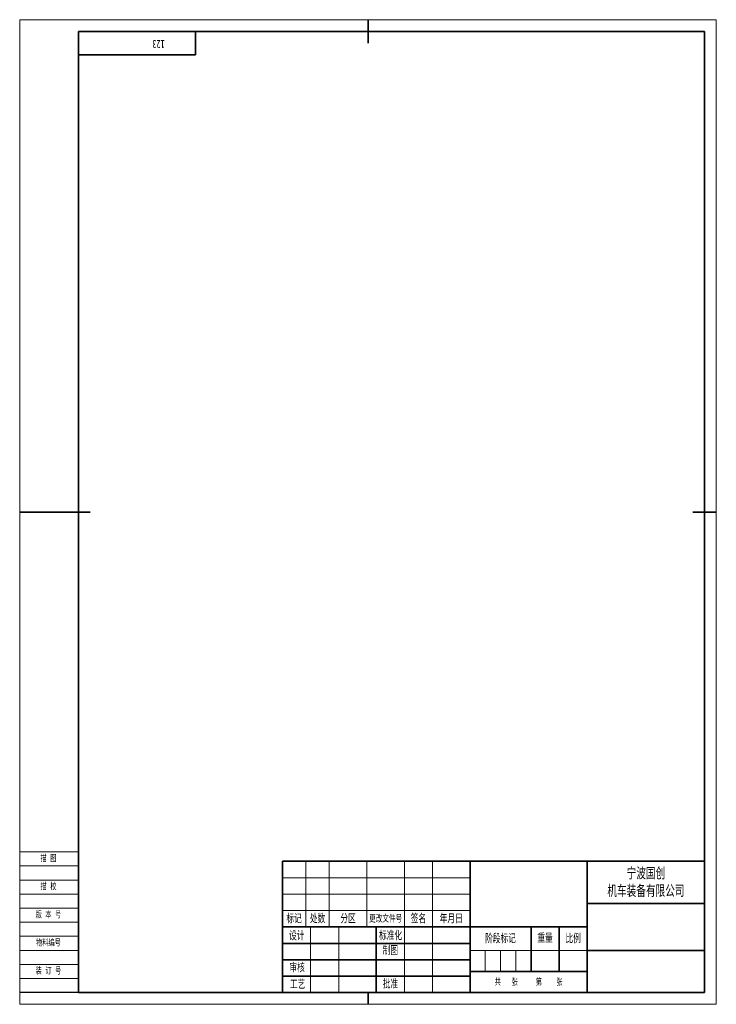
# Model space of a CAD drawing. Extents: x -292 to 5, y -61 to 359.
import ezdxf
from ezdxf.enums import TextEntityAlignment as Align

# ---------------------------------------------------------------- set-up
doc = ezdxf.new("R2010")
doc.units = 0
doc.header["$MEASUREMENT"] = 0
doc.layers.get('0').update_dxf_attribs({"linetype": 'CONTINUOUS'})
for name, color, linetype, lineweight in [('02标注线', 3, 'CONTINUOUS', 18), ('03细实线', 4, 'CONTINUOUS', 15), ('尺寸线层', 3, 'CONTINUOUS', 18), ('粗实线层', 7, 'CONTINUOUS', 35), ('细实线', 4, 'CONTINUOUS', 13), ('细实线层', 7, 'CONTINUOUS', 18)]:
    doc.layers.add(name, color=color, linetype=linetype, lineweight=lineweight)
doc.layers.add('1', color=7, linetype='CONTINUOUS')
doc.styles.add('仿宋', font='simfang.ttf', dxfattribs={"width": 0.67, "height": 2.8})
doc.styles.add('宋体', font='txt')
doc.styles.add('标准', font='txt.shx', dxfattribs={"bigfont": 'gbcbig.shx'})

# ---------------------------------------------------------------- blocks, each defined once
blk = doc.blocks.new('*X126')
at = {"layer": '粗实线层'}
for p, q in [((50, 0), (50, -10)), ((50, -10), (0, -10))]:
    blk.add_line(p, q, dxfattribs=at)
at = {"layer": '尺寸线层', "style": '标准'}
blk.add_attdef('图纸编号', text='', height=5.19, rotation=180, dxfattribs=at).set_placement((25, -5), align=Align.MIDDLE_CENTER)
blk = doc.blocks.new('$CAXA_FRAME_13B17AC1$_0')
at = {"layer": '粗实线层'}
for p, q in [((0, 210), (0, 200)), ((143.5, 205), (-123.5, 205)), ((-123.5, 205), (-123.5, -205)), ((143.5, -205), (143.5, 205)), ((-148.5, 0), (-118.5, 0)), ((148.5, 0), (138.5, 0)), ((-123.5, -205), (143.5, -205)), ((0, -210), (0, -205))]:
    blk.add_line(p, q, dxfattribs=at)
at = {"layer": '细实线层'}
for p, q in [((148.5, 210), (-148.5, 210)), ((-148.5, 210), (-148.5, -210)), ((148.5, -210), (148.5, 210)), ((-148.5, -210), (148.5, -210))]:
    blk.add_line(p, q, dxfattribs=at)
blk = doc.blocks.new('SPCADTITLE')
at = {"layer": '粗实线层'}
for p, q in [((-180, 56), (-180, 0)), ((-180, 56), (0, 56)), ((-100, 56), (-100, 0)), ((-50, 56), (-50, 0)), ((0, 0), (0, 56)), ((0, 38), (-50, 38)), ((-50, 28), (-180, 28)), ((-140, 28), (-140, 0)), ((-74, 28), (-74, 9)), ((-62, 28), (-62, 9)), ((-100, 21), (-180, 21)), ((0, 18), (-50, 18)), ((-100, 14), (-180, 14)), ((-50, 9), (-100, 9)), ((-100, 7), (-180, 7)), ((0, 0), (-180, 0))]:
    blk.add_line(p, q, dxfattribs=at)
at = {"layer": '细实线层'}
for p, q in [((-170, 56), (-170, 28)), ((-160, 56), (-160, 28)), ((-144, 56), (-144, 28)), ((-128, 56), (-128, 0)), ((-116, 56), (-116, 0)), ((-100, 49), (-180, 49)), ((-100, 42), (-180, 42)), ((-292, 36), (-267, 36)), ((-100, 35), (-180, 35)), ((-292, 30), (-267, 30)), ((-168, 28), (-168, 0)), ((-156, 28), (-156, 0)), ((-292, 24), (-267, 24)), ((-292, 18), (-267, 18)), ((-50, 18), (-100, 18)), ((-93.5, 18), (-93.5, 9)), ((-87, 18), (-87, 9)), ((-80.5, 18), (-80.5, 9)), ((-292, 12), (-267, 12))]:
    blk.add_line(p, q, dxfattribs=at)
at = {"layer": '02标注线', "char_height": 3.5, "attachment_point": 5, "line_spacing_factor": 0.963108, "style": '仿宋'}
for s, insert, width in [('阶段标记', (-87, 23), 26), ('重量', (-68, 23.25), 12), ('比例', (-56, 23), 12)]:
    blk.add_mtext(s, dxfattribs=dict(at, insert=insert, width=width))
at = {"layer": '03细实线', "style": '仿宋'}
for tag, height, width, p in [('USR_DJ', 3.5, 0.699444, (-68, 13.5)), ('比例', 3.5, 0.699444, (-56, 13.5)), ('共几张', 2, 0.67, (-84.11, 4.69)), ('第几张', 2, 0.67, (-66.9, 4.71))]:
    blk.add_attdef(tag, text='', height=height, dxfattribs=dict(at, width=width)).set_placement(p, align=Align.MIDDLE_CENTER)
at = {"layer": '1'}
for tag, height, style, width, p, p2 in [('SHEJI', 6.36, '宋体', 0.506972, (-167.75, 21.36), (-156.22, 21.36)), ('RIQI1', 2.8, '仿宋', 0.932592, (-153.13, 22.72), (-143.58, 22.72)), ('BIAOZHUNHUA', 6.36, '宋体', 0.230442, (-127.75, 21.36), (-116.22, 21.36)), ('RIQI4', 2.8, '仿宋', 0.932592, (-113.13, 22.72), (-103.58, 22.72)), ('ZHITU', 6.36, '宋体', 0.506972, (-127.75, 14.36), (-116.22, 14.36)), ('RIQI5', 2.8, '仿宋', 0.932592, (-113.13, 15.72), (-103.58, 15.72)), ('SHENHE', 6.36, '宋体', 0.422477, (-167.75, 7.36), (-156.22, 7.36)), ('RIQI2', 2.8, '仿宋', 0.932592, (-153.13, 8.72), (-143.58, 8.72)), ('GONGYI', 6.36, '宋体', 0.422477, (-167.75, 0.36), (-156.22, 0.36)), ('RIQI3', 2.8, '仿宋', 0.932592, (-153.13, 1.72), (-143.58, 1.72)), ('PIZHUN', 6.36, '宋体', 0.422477, (-127.75, 0.36), (-116.22, 0.36)), ('RIQI6', 2.8, '仿宋', 0.932592, (-113.13, 1.72), (-103.58, 1.72))]:
    blk.add_attdef(tag, text='', height=height, dxfattribs=dict(at, style=style, width=width)).set_placement(p, p2, align=Align.FIT)
at = {"layer": '1', "style": '标准', "width": 0.667, "flags": 1}
blk.add_attdef('ITEMKINDID', text='', height=2.5, dxfattribs=at).set_placement((-108.09, 10.09), align=Align.MIDDLE_CENTER)
at = {"layer": '尺寸线层', "attachment_point": 5, "line_spacing_factor": 0.963108, "style": '仿宋'}
for s, insert, char_height, width in [('版 本 号', (-279.74, 33.24), 2.8, 39.9562), ('标记', (-175, 31.5), 3.5, 16), ('处数', (-165, 31.5), 3.5, 16), ('分区', (-152, 31.5), 3.5, 16), ('更改文件号', (-136, 31.5), 3, 16), ('签名', (-122, 31.5), 3.5, 16), ('年月日', (-108, 31.5), 3.5, 16), ('设计', (-173.87, 24.21), 3.5, 16), ('标准化', (-133.87, 24.28), 3.5, 16), ('物料编号', (-279.74, 21.24), 2.8, 39.9562), ('制图', (-133.95, 17.92), 3.5, 16), ('审核', (-173.72, 10.6), 3.5, 16), ('工艺', (-173.5, 3.57), 3.5, 16), ('批准', (-133.95, 3.65), 3.5, 16), ('共   张     第    张', (-75.02, 4.44), 2.8, 46.2253)]:
    blk.add_mtext(s, dxfattribs=dict(at, insert=insert, char_height=char_height, width=width))
at = {"layer": '细实线', "insert": (-25, 47), "char_height": 4.5, "width": 50, "attachment_point": 5, "style": '仿宋'}
blk.add_mtext('{\\C3;宁波国创\\P机车装备有限公司}', dxfattribs=at)
at = {"layer": '细实线', "style": '仿宋', "width": 0.67}
for tag, p in [('MATERIAL', (-75, 42)), ('ITEMNAME', (-25, 28)), ('DRAWID', (-25, 9))]:
    blk.add_attdef(tag, text='', height=4.2, dxfattribs=at).set_placement(p, align=Align.MIDDLE_CENTER)
at = {"layer": '细实线', "ltscale": 0.5, "style": '宋体', "width": 0.455714}
blk.add_attdef('REVLABEL', text='', height=2.5, dxfattribs=at).set_placement((-282.57, 25.83), (-276.05, 25.83), align=Align.FIT)
at = {"layer": '细实线', "ltscale": 0.5, "style": '仿宋', "width": 0.67}
blk.add_attdef('ITEMCODE', text='', height=2.8, dxfattribs=at).set_placement((-279.7, 14.98), align=Align.MIDDLE_CENTER)

msp = doc.modelspace()

# ---------------------------------------------------------------- linework, layer by layer
msp.add_line((-267, -56), (-292, -56))
at = {"layer": '细实线层'}
for p, q in [((-292, 4), (-267, 4)), ((-292, -2), (-267, -2)), ((-292, -8), (-267, -8)), ((-292, -14), (-267, -14)), ((-292, -50), (-267, -50))]:
    msp.add_line(p, q, dxfattribs=at)

# ---------------------------------------------------------------- block references
msp.add_blockref('SPCADTITLE', (0, -56))
at = {"layer": '粗实线层'}
for name, p in [('$CAXA_FRAME_13B17AC1$_0', (-143.5, 149)), ('*X126', (-267, 354))]:
    msp.add_blockref(name, p, dxfattribs=at)

# ---------------------------------------------------------------- texts
at = {"insert": (-230.17, 346.81), "char_height": 3.5, "attachment_point": 1, "rotation": 180, "style": '仿宋'}
msp.add_mtext_dynamic_manual_height_columns('123', width=34.3712, gutter_width=14, heights=[0], dxfattribs=at)
at = {"layer": '尺寸线层', "char_height": 2.8, "width": 39.9562, "attachment_point": 5, "line_spacing_factor": 0.963108, "style": '仿宋'}
for s, insert in [('描 图', (-279.74, 1.24)), ('描 校', (-279.74, -10.76)), ('装 订 号', (-279.74, -46.76))]:
    msp.add_mtext(s, dxfattribs=dict(at, insert=insert))

doc.saveas('drawing.dxf')
